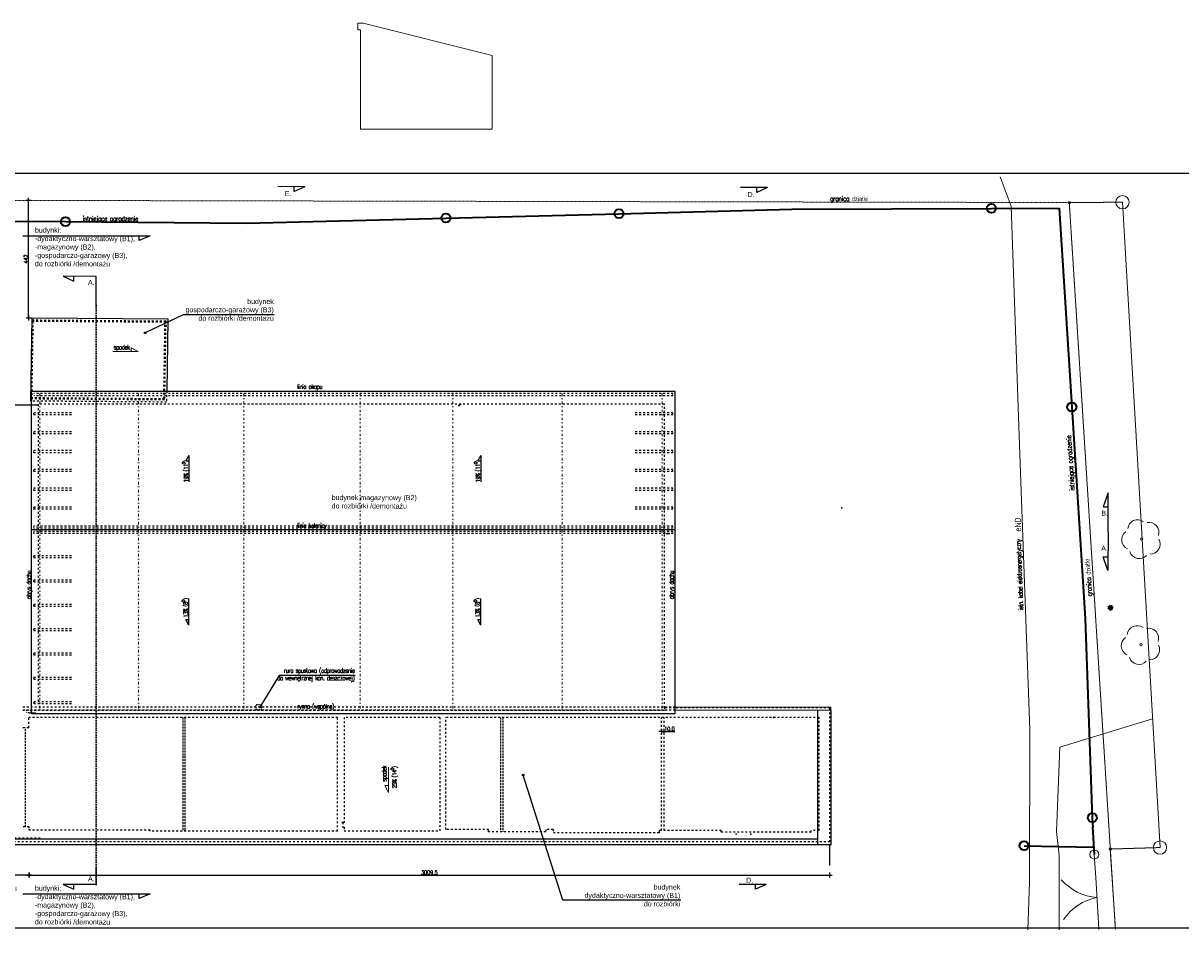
# Model space of a CAD drawing. Header units: millimetres. Extents: x 22865 to 60762, y -18816 to 15611.
# Tile 3 of 256: x 34873 to 39224, y -18811 to -15400. Entities that reach past the tile are written whole.
import ezdxf
from ezdxf.enums import TextEntityAlignment as Align

# ---------------------------------------------------------------- set-up
doc = ezdxf.new("R2010")
doc.units = ezdxf.units.MM
for name, pattern in [('1_12', [3, 1, -1, 0, -1]), ('3_SUEP_A', [0]), ('3_SUWP', [0]), ('DASHED', [15, 7, -8]), ('DASHED2', [0.375, 0.25, -0.125]), ('DOT', [6.35, 0, -6.35]), ('EGDE', [0]), ('EGKK', [2, 1.5, -0.5]), ('EGUG', [1, 0.5, -0.5]), ('STRICHPUNKT', [3, 1, -1, 0, -1])]:
    doc.linetypes.add(name, pattern=pattern)
for name, color, linetype, lineweight in [('CIENKA', 1, 'Continuous', 13), ('Dzialki', 7, 'EGDE', 18), ('Kontury', 96, 'EGKK', 18), ('Nowe_Archibet 420-K Ściany_Nr_pióra__162', 252, 'Continuous', 5), ('OTO_L_0', 7, 'Continuous', 35), ('OTO_L_1', 7, 'Continuous', 18), ('Punkty', 7, 'Continuous', 18), ('SUEP_E_T_0', 1, 'Continuous', 0), ('SUEP_L_0', 1, '3_SUEP_A', 18), ('SUWP_L_0', 5, '3_SUWP', 18)]:
    doc.layers.add(name, color=color, linetype=linetype, lineweight=lineweight)
doc.layers.add('KONCEPC HALA', color=145, linetype='Continuous', lineweight=18, plot=False)
for name, color, linetype in [('OPISY', 6, 'Continuous'), ('osie', 9, 'STRICHPUNKT'), ('RAMLA', 2, 'Continuous'), ('sciany murowane', 4, 'Continuous'), ('widokowa', 2, 'Continuous'), ('wyburzenia', 14, 'Continuous'), ('WYMIARY', 6, 'Continuous')]:
    doc.layers.add(name, color=color, linetype=linetype)
doc.layers.add('OTZ_T_0', color=7, linetype='Continuous', lineweight=18, true_color=0x008000)
doc.layers.add('Uzytki', color=7, linetype='EGUG', lineweight=18, true_color=0x008000)
doc.styles.add('1-100', font='simplex.shx', dxfattribs={"width": 0.8, "height": 15})
doc.styles.add('1-50', font='simplex.shx', dxfattribs={"width": 0.8, "height": 12})
doc.dimstyles.new('1-100', dxfattribs={"dimscale": 0.5, "dimtxt": 100, "dimasz": 1, "dimexe": 0.18, "dimexo": 0.0625, "dimgap": 5, "dimtad": 1, "dimdec": 1, "dimzin": 0, "dimdsep": 46, "dimtxsty": '1-100', "dimblk1": 'K', "dimblk2": 'K', "dimsah": 1, "dimcen": 0.09, "dimse1": 1, "dimse2": 1, "dimadec": 0, "dimazin": 0, "dimtfac": 1, "dimtdec": 1, "dimtofl": 0, "dimtmove": 0, "dimatfit": 3, "dimldrblk": 'K', "dimfxl": 0, "dimtolj": 1, "dimtzin": 0, "dimarcsym": 0})

# ---------------------------------------------------------------- blocks, each defined once
blk = doc.blocks.new('EGPG_B')
at = {"linetype": 'Continuous'}
blk.add_circle((0, 0), 0.045, dxfattribs=at)
blk = doc.blocks.new('EGPG_A')
at = {"linetype": 'Continuous'}
blk.add_circle((0, 0), 0.25, dxfattribs=at)
blk = doc.blocks.new('2_OTZL')
at = {"linetype": 'Continuous'}
blk.add_circle((0, 0), 0.045, dxfattribs=at)
for centre, start, end in [((-0.357, 0.116), 102.1445, 221.86), ((0, 0.375), 30.1401, 149.8599), ((0.357, 0.116), 318.14, 77.8555), ((-0.22, -0.303), 174.1482, 293.8542), ((0.22, -0.303), 246.1458, 5.8518)]:
    blk.add_arc(centre, 0.375, start, end, dxfattribs=at)
blk = doc.blocks.new('K')
for p, q in [((-19.1, 0), (19.1, 0)), ((0, -19.1), (0, 19.1))]:
    blk.add_line(p, q)
blk.add_circle((0, 0), 2.02)
blk = doc.blocks.new('*D3460')
at = {"layer": 'WYMIARY', "color": 0, "lineweight": -2, "ltscale": 0.2}
for p, q in [((37272.3, -18064.5), (37281.3, -18064.5)), ((37281.8, -18064.5), (37321.6, -18064.5))]:
    blk.add_line(p, q, dxfattribs=at)
at = {"layer": 'WYMIARY', "color": 0, "linetype": 'ByBlock', "lineweight": -2, "xscale": 0.5, "yscale": 0.5, "zscale": 0.5, "rotation": 180}
blk.add_blockref('K', (37271.8, -18064.5), dxfattribs=at)
at = {"layer": 'WYMIARY', "color": 0, "linetype": 'ByBlock', "lineweight": -2, "xscale": 0.5, "yscale": 0.5, "zscale": 0.5}
blk.add_blockref('K', (37281.8, -18064.5), dxfattribs=at)
at = {"layer": 'WYMIARY', "color": 0, "ltscale": 0.2, "insert": (37301.9, -18054.5), "char_height": 15, "attachment_point": 5, "style": '1-100'}
blk.add_mtext('\\A1;10.0', dxfattribs=at)
blk = doc.blocks.new('*D3528')
at = {"layer": 'WYMIARY', "color": 0, "lineweight": -2, "ltscale": 0.2}
blk.add_line((34895.3, -18605), (37903.8, -18605), dxfattribs=at)
at = {"layer": 'WYMIARY', "color": 0, "linetype": 'ByBlock', "lineweight": -2, "xscale": 0.5, "yscale": 0.5, "zscale": 0.5, "rotation": 180}
blk.add_blockref('K', (34894.8, -18605), dxfattribs=at)
at = {"layer": 'WYMIARY', "color": 0, "linetype": 'ByBlock', "lineweight": -2, "xscale": 0.5, "yscale": 0.5, "zscale": 0.5}
blk.add_blockref('K', (37904.3, -18605), dxfattribs=at)
at = {"layer": 'WYMIARY', "color": 0, "ltscale": 0.2, "insert": (36399.5, -18595), "char_height": 15, "attachment_point": 5, "style": '1-100'}
blk.add_mtext('\\A1;3009.5', dxfattribs=at)
blk = doc.blocks.new('*D3529')
at = {"layer": 'WYMIARY', "color": 0, "lineweight": -2, "ltscale": 0.2}
blk.add_line((34894.3, -18605), (34208.3, -18605), dxfattribs=at)
at = {"layer": 'WYMIARY', "color": 0, "linetype": 'ByBlock', "lineweight": -2, "xscale": 0.5, "yscale": 0.5, "zscale": 0.5, "rotation": 180}
blk.add_blockref('K', (34207.8, -18605), dxfattribs=at)
at = {"layer": 'WYMIARY', "color": 0, "linetype": 'ByBlock', "lineweight": -2, "xscale": 0.5, "yscale": 0.5, "zscale": 0.5}
blk.add_blockref('K', (34894.8, -18605), dxfattribs=at)
at = {"layer": 'WYMIARY', "color": 0, "ltscale": 0.2, "insert": (34551.3, -18595), "char_height": 15, "attachment_point": 5, "style": '1-100'}
blk.add_mtext('\\A1;687.0', dxfattribs=at)
blk = doc.blocks.new('*D3622')
at = {"layer": 'WYMIARY', "color": 0, "lineweight": -2, "ltscale": 0.2}
blk.add_line((34825.1, -16836.9), (34825.1, -16147.3), dxfattribs=at)
at = {"layer": 'WYMIARY', "color": 0, "linetype": 'ByBlock', "lineweight": -2, "xscale": 0.5, "yscale": 0.5, "zscale": 0.5}
for p, rotation in [((34825.1, -16146.8), 90), ((34825.1, -16837.4), 270)]:
    blk.add_blockref('K', p, dxfattribs=dict(at, rotation=rotation))
at = {"layer": 'WYMIARY', "color": 0, "ltscale": 0.2, "insert": (34815.1, -16492.1), "char_height": 15, "attachment_point": 5, "rotation": 90, "style": '1-100'}
blk.add_mtext('\\A1;691', dxfattribs=at)
blk = doc.blocks.new('*D3623')
at = {"layer": 'WYMIARY', "color": 0, "lineweight": -2, "ltscale": 0.2}
blk.add_line((34825.1, -16146.3), (34825.1, -16067.8), dxfattribs=at)
at = {"layer": 'WYMIARY', "color": 0, "linetype": 'ByBlock', "lineweight": -2, "xscale": 0.5, "yscale": 0.5, "zscale": 0.5}
for p, rotation in [((34825.1, -16067.3), 90), ((34825.1, -16146.8), 270)]:
    blk.add_blockref('K', p, dxfattribs=dict(at, rotation=rotation))
at = {"layer": 'WYMIARY', "color": 0, "ltscale": 0.2, "insert": (34815.1, -16107.1), "char_height": 15, "attachment_point": 5, "rotation": 90, "style": '1-100'}
blk.add_mtext('\\A1;80', dxfattribs=at)
blk = doc.blocks.new('*D3669')
at = {"layer": 'WYMIARY', "color": 0, "lineweight": -2, "ltscale": 0.2}
blk.add_line((34893.2, -16508.1), (34893.2, -16067.5), dxfattribs=at)
at = {"layer": 'WYMIARY', "color": 0, "linetype": 'ByBlock', "lineweight": -2, "xscale": 0.5, "yscale": 0.5, "zscale": 0.5}
for p, rotation in [((34893.2, -16067), 90), ((34893.2, -16508.6), 270)]:
    blk.add_blockref('K', p, dxfattribs=dict(at, rotation=rotation))
at = {"layer": 'WYMIARY', "color": 0, "ltscale": 0.2, "insert": (34883.2, -16287.8), "char_height": 15, "attachment_point": 5, "rotation": 90, "style": '1-100'}
blk.add_mtext('\\A1;442', dxfattribs=at)

msp = doc.modelspace()

# ---------------------------------------------------------------- hatches: boundary and pattern name
at = {"layer": 'OPISY', "transparency": 33554687}
h = msp.add_hatch(color=256, dxfattribs=at)
h.dxf.hatch_style = 1
h.paths.add_polyline_path([(36754.91, -18228.63, 3.0616057), (36752.82, -18231.49, 0.326626)])
at = {"layer": 'WYMIARY', "ltscale": 0.2, "transparency": 33554687}
h = msp.add_hatch(color=256, dxfattribs=at)
h.dxf.hatch_style = 1
h.paths.add_polyline_path([(35333.85, -16563.75, 8.9455481), (35334.14, -16565.05, 0.1117874)])
h = msp.add_hatch(color=256, dxfattribs=at)
h.dxf.hatch_style = 1
h.paths.add_polyline_path([(35764.94, -17972.93, 0.218535), (35764.07, -17971.03, 4.5759266)])
h = msp.add_hatch(color=256, dxfattribs=at)
h.dxf.hatch_style = 1
h.paths.add_polyline_path([(37694.03, -18009.93, 0.4142136), (37692.03, -18011.93), (37694.03, -18011.93)])
h = msp.add_hatch(color=256, dxfattribs=at)
h.dxf.hatch_style = 1
h.paths.add_polyline_path([(37692.03, -18011.93, 0.4142136), (37694.03, -18013.93), (37694.03, -18011.93)])
h = msp.add_hatch(color=256, dxfattribs=at)
h.dxf.hatch_style = 1
h.paths.add_polyline_path([(37694.03, -18013.93, 1), (37694.03, -18009.93)])

# ---------------------------------------------------------------- linework, layer by layer
at = {"layer": 'Dzialki'}
for p, q in [((38804.9, -16074.99), (39004.8, -16073.76)), ((39145.96, -18501.31), (39004.8, -16073.76)), ((38959.23, -18506.93), (39145.96, -18501.31)), ((38959.23, -18506.93), (38978.37, -18809.63))]:
    msp.add_line(p, q, dxfattribs=at)
at = {"layer": 'KONCEPC HALA', "color": 3, "lineweight": -2}
msp.add_point((37949.75, -17223.25), dxfattribs=at)
at = {"layer": 'Kontury'}
for p, q in [((39004.8, -16073.76), (38804.9, -16074.99)), ((38804.9, -16074.99), (38959.23, -18506.93)), ((38959.23, -18506.93), (39145.96, -18501.31)), ((38959.23, -18506.93), (38978.37, -18809.63))]:
    msp.add_line(p, q, dxfattribs=at)
at = {"layer": 'Nowe_Archibet 420-K Ściany_Nr_pióra__162', "color": 1, "ltscale": 0.2}
for p, q in [((35305.04, -16635.85), (35278.46, -16621.54)), ((35278.46, -16621.54), (35278.46, -16635.85)), ((35209.26, -16635.85), (35305.04, -16635.85)), ((37323.28, -17972.93), (37908.28, -17972.93)), ((37323.28, -17984.93), (37908.28, -17984.93)), ((37907.28, -17984.93), (37907.28, -17972.93)), ((37908.28, -17984.93), (37908.28, -17972.93)), ((36246.14, -18198.67), (36246.14, -18294.45)), ((36246.14, -18294.45), (36231.84, -18267.86)), ((36231.84, -18267.86), (36246.14, -18267.86))]:
    msp.add_line(p, q, dxfattribs=at)
at = {"layer": 'Nowe_Archibet 420-K Ściany_Nr_pióra__162', "ltscale": 0.2}
msp.add_lwpolyline([(36141.15, -15799.12), (36141.15, -15425.12), (36131.15, -15425.12), (36131.15, -15400.12), (36149.98, -15400.12), (36151.15, -15400.26), (36635.15, -15521.26), (36635.15, -15799.12), (36141.15, -15799.12)], dxfattribs=at)
at = {"layer": 'OPISY'}
for p, q in [((36901.49, -18698.84), (36751.91, -18228.63)), ((37344.69, -18698.84), (36901.49, -18698.84))]:
    msp.add_line(p, q, dxfattribs=at)
msp.add_circle((36751.91, -18228.63), 3, dxfattribs=at)
at = {"layer": 'osie', "linetype": '1_12', "lineweight": 15, "ltscale": 10}
for p, q in [((34935.78, -16793.93), (34935.78, -17985.93)), ((35306.28, -16793.93), (35306.28, -17985.93)), ((35702.28, -16793.93), (35702.28, -17985.93)), ((36139.28, -16793.93), (36139.28, -17985.93)), ((36487.28, -16793.93), (36487.28, -17985.93)), ((36899.28, -16793.93), (36899.28, -17985.93)), ((37274.78, -16793.93), (37274.78, -17985.93))]:
    msp.add_line(p, q, dxfattribs=at)
at = {"layer": 'OTO_L_0'}
for p, q in [((37111.98, -16116.88), (37762.34, -16100.32)), ((37762.34, -16100.32), (38512.34, -16097.06)), ((38512.34, -16097.06), (38767.4, -16095.95)), ((38767.4, -16095.95), (38814.45, -16844.47)), ((34663.93, -16143.78), (35031.62, -16146.85)), ((35711.86, -16152.52), (36461.61, -16133.43)), ((36461.61, -16133.43), (37111.98, -16116.88)), ((35031.62, -16146.85), (35711.86, -16152.52)), ((38814.45, -16844.47), (38864.44, -17639.86)), ((38864.44, -17639.86), (38891.5, -18389.38)), ((38891.5, -18389.38), (38892.85, -18426.82)), ((38892.38, -18423.24), (38898.82, -18527.46)), ((38635.2, -18494.7), (38897.12, -18499.87))]:
    msp.add_line(p, q, dxfattribs=at)
for centre in [(37111.98, -16116.88), (38512.34, -16097.06), (35031.62, -16146.85), (36461.61, -16133.43), (38814.45, -16844.47), (38891.5, -18389.38), (38635.2, -18494.7)]:
    msp.add_circle(centre, 17, dxfattribs=at)
at = {"layer": 'OTO_L_1'}
for p, q in [((38904.18, -18614.14), (38898.82, -18527.46)), ((38913.45, -18763.85), (38904.18, -18614.14)), ((38916.28, -18809.63), (38911.9, -18738.9))]:
    msp.add_line(p, q, dxfattribs=at)
msp.add_circle((38898.82, -18527.46), 17, dxfattribs=at)
for centre, start, end in [((38924.17, -18489.58), 221.52099, 265.59536), ((38948.63, -18884.99), 101.48427, 145.55864)]:
    msp.add_arc(centre, 200, start, end, dxfattribs=at)
at = {"layer": 'RAMLA', "color": 2}
for points in [[(32935.14, -18804.31), (32935.14, -15964.31), (40044.04, -15964.31), (40044.04, -18804.31)], [(40044.04, -18804.31), (32935.14, -18804.31), (32935.14, -15964.31), (40044.04, -15964.31)]]:
    msp.add_lwpolyline(points, dxfattribs=at)
at = {"layer": 'sciany murowane', "linetype": 'DASHED'}
for p, q in [((36419.28, -17985.93), (34871.78, -17985.93)), ((36054.78, -18011.93), (34893.78, -18011.93)), ((34893.78, -18050.93), (34893.78, -18011.93)), ((36054.78, -18439.93), (36054.78, -18011.93)), ((36438.28, -18011.93), (36078.78, -18011.93)), ((36078.78, -18011.93), (36078.78, -18406.93)), ((37283.28, -17985.93), (36419.28, -17985.93)), ((36438.28, -18011.93), (36438.28, -18437.93)), ((37865.28, -18011.93), (36461.78, -18011.93)), ((36461.78, -18432.93), (36461.78, -18011.93)), ((37271.78, -18436.93), (37271.78, -18011.93)), ((37281.78, -18436.93), (37281.78, -18011.93)), ((37323.28, -17975.93), (37283.28, -17975.93)), ((37904.28, -17975.93), (37323.28, -17975.93)), ((37865.28, -18436.93), (37865.28, -18011.93)), ((37904.28, -18479.93), (37904.28, -17984.93)), ((34893.78, -18050.93), (34866.78, -18050.93)), ((36078.78, -18406.93), (36070.78, -18406.93)), ((36070.78, -18406.93), (36078.78, -18406.93)), ((36074.78, -18406.93), (36074.78, -18424.93)), ((34894.78, -18422.93), (34866.78, -18422.93)), ((35349.78, -18435.93), (34894.78, -18435.93)), ((36054.78, -18439.93), (35349.78, -18439.93)), ((36078.78, -18424.93), (36070.78, -18424.93)), ((36074.78, -18424.93), (36074.78, -18424.93)), ((36078.78, -18424.93), (36078.78, -18437.93)), ((36078.78, -18437.93), (36438.28, -18437.93)), ((36622.28, -18432.93), (36461.78, -18432.93)), ((36622.28, -18441.93), (36622.28, -18432.93)), ((36837.28, -18441.93), (36622.28, -18441.93)), ((36864.28, -18432.93), (36837.28, -18432.93)), ((36837.28, -18432.93), (36837.28, -18441.93)), ((36864.28, -18432.93), (36864.28, -18445.93)), ((37262.82, -18445.93), (36864.28, -18445.93)), ((37496.78, -18436.93), (37281.78, -18436.93)), ((37496.78, -18443.93), (37496.78, -18436.93)), ((37834.28, -18443.93), (37496.78, -18443.93)), ((37834.28, -18443.93), (37834.28, -18436.93)), ((37865.28, -18436.93), (37834.28, -18436.93)), ((37904.28, -18479.93), (34207.78, -18479.93))]:
    msp.add_line(p, q, dxfattribs=at)
at = {"layer": 'sciany murowane', "linetype": 'DASHED', "ltscale": 0.5}
for p, q in [((37283.28, -17975.93), (37283.28, -17985.93)), ((34894.78, -18435.93), (34894.78, -18422.93))]:
    msp.add_line(p, q, dxfattribs=at)
at = {"layer": 'sciany murowane', "ltscale": 0.2}
for p, q in [((37904.28, -17984.93), (37904.28, -17975.93)), ((35349.78, -18439.93), (35349.78, -18435.93)), ((37262.82, -18436.93), (37262.82, -18445.93)), ((37271.78, -18436.93), (37262.82, -18436.93))]:
    msp.add_line(p, q, dxfattribs=at)
at = {"layer": 'SUEP_L_0', "linetype": '3_SUEP_A'}
for p, q in [((38545.25, -15978.48), (38586.49, -16088.49)), ((38586.49, -16088.49), (38617.03, -16952.11)), ((38617.03, -16952.11), (38656.68, -18057.94)), ((38656.68, -18057.94), (38655.71, -18631.13)), ((39117.77, -18016.6), (38769.32, -18124.05)), ((38769.32, -18124.05), (38756.57, -18441.38)), ((38756.57, -18441.38), (38766.34, -18531.29)), ((38766.34, -18531.29), (38767.42, -18810.95)), ((38655.71, -18631.13), (38649.23, -18810.71))]:
    msp.add_line(p, q, dxfattribs=at)
at = {"layer": 'SUWP_L_0', "lineweight": 60}
for p, q in [((38967.66, -17592.96), (38952.63, -17606.16)), ((38966.75, -17607.07), (38953.55, -17592.05))]:
    msp.add_line(p, q, dxfattribs=at)
at = {"layer": 'SUWP_L_0', "lineweight": 60, "const_width": 2}
for points in [[(38967.62, -17592.92), (38952.6, -17606.12)], [(38966.71, -17607.03), (38953.51, -17592.01)]]:
    msp.add_lwpolyline(points, dxfattribs=at)
at = {"layer": 'Uzytki'}
for p, q in [((34664.08, -16066.53), (38804.9, -16074.99)), ((38804.9, -16074.99), (39004.8, -16073.76))]:
    msp.add_line(p, q, dxfattribs=at)
at = {"layer": 'widokowa', "color": 2, "ltscale": 0.2}
for p, q in [((34901.51, -16821.82, 24019.97), (34906.79, -16508.6, 23982.03)), ((34906.71, -16508.6, 23983), (35416.79, -16512.44, 23996.21)), ((35416.79, -16512.44, 23995.57), (35412.22, -16783.93, 24010.18)), ((34904.28, -17998.43), (34904.28, -16783.93)), ((34904.28, -16783.93), (37323.28, -16783.93)), ((37323.28, -17998.43), (37323.28, -16783.93)), ((34904.28, -16821.84, 24018.96), (34901.51, -16821.82, 24019)), ((37323.28, -17305.93), (34904.28, -17305.93)), ((37323.28, -17998.43), (34904.28, -17998.43))]:
    msp.add_line(p, q, dxfattribs=at)
at = {"layer": 'widokowa', "color": 1, "linetype": 'DASHED'}
for p, q in [((34905.65, -16813.88, 24019), (34910.65, -16516.67, 23983)), ((34906.62, -16520.6, 23983), (35408.63, -16524.38, 23996)), ((34906.65, -16516.6, 23983), (35408.66, -16520.38, 23996)), ((35404.66, -16520.31, 23996), (35399.65, -16817.53, 24012)), ((35408.66, -16520.38, 23996), (35403.65, -16817.6, 24012)), ((35403.65, -16817.6, 24012), (34901.65, -16813.82, 24019)), ((35403.68, -16813.6, 24012), (34901.68, -16809.82, 24019)), ((37283.28, -16833.93), (34929.28, -16833.93)), ((34929.28, -16833.93), (34929.28, -17960.93)), ((37283.28, -17975.93), (37283.28, -16833.93)), ((37323.28, -17972.93), (34871.78, -17972.93)), ((37323.28, -17984.93), (34871.78, -17984.93)), ((34936.63, -18465.93), (34202.78, -18465.93))]:
    msp.add_line(p, q, dxfattribs=at)
at = {"layer": 'widokowa', "color": 250, "linetype": 'DASHED'}
for p, q in [((37315.28, -16793.93), (34912.28, -16793.93)), ((37315.28, -16801.93), (34912.28, -16801.93)), ((35054.28, -16865.93), (34912.28, -16865.93)), ((35054.28, -16865.93), (34912.28, -16865.93)), ((35054.28, -16873.93), (34912.28, -16873.93)), ((37315.28, -16865.93), (37173.28, -16865.93)), ((37315.28, -16873.93), (37173.28, -16873.93)), ((35054.28, -16936.93), (34912.28, -16936.93)), ((35054.28, -16944.93), (34912.28, -16944.93)), ((37315.28, -16936.93), (37173.28, -16936.93)), ((37315.28, -16944.93), (37173.28, -16944.93)), ((35054.28, -17007.93), (34912.28, -17007.93)), ((37315.28, -17007.93), (37173.28, -17007.93)), ((35054.28, -17015.93), (34912.28, -17015.93)), ((37315.28, -17015.93), (37173.28, -17015.93)), ((35054.28, -17078.93), (34912.28, -17078.93)), ((35054.28, -17086.93), (34912.28, -17086.93)), ((37315.28, -17078.93), (37173.28, -17078.93)), ((37315.28, -17086.93), (37173.28, -17086.93)), ((35054.28, -17149.93), (34912.28, -17149.93)), ((35054.28, -17157.93), (34912.28, -17157.93)), ((37315.28, -17149.93), (37173.28, -17149.93)), ((37315.28, -17157.93), (37173.28, -17157.93)), ((35054.28, -17220.93), (34912.28, -17220.93)), ((34912.28, -17220.93), (34912.28, -17228.93)), ((35054.28, -17228.93), (34912.28, -17228.93)), ((37315.28, -17220.93), (37173.28, -17220.93)), ((37315.28, -17228.93), (37173.28, -17228.93)), ((37315.28, -17291.93), (34912.28, -17291.93)), ((37315.28, -17299.93), (34912.28, -17299.93)), ((37315.28, -17311.93), (34912.28, -17311.93)), ((37315.28, -17319.93), (34912.28, -17319.93)), ((35054.28, -17403.5), (34912.28, -17403.5)), ((34912.28, -17403.5), (34912.28, -17411.5)), ((35054.28, -17411.5), (34912.28, -17411.5)), ((35054.28, -17495.07), (34912.28, -17495.07)), ((34912.28, -17495.07), (34912.28, -17503.07)), ((35054.28, -17503.07), (34912.28, -17503.07)), ((35054.28, -17586.64), (34912.28, -17586.64)), ((34912.28, -17586.64), (34912.28, -17594.64)), ((35054.28, -17594.64), (34912.28, -17594.64)), ((35054.28, -17678.21), (34912.28, -17678.21)), ((34912.28, -17678.21), (34912.28, -17686.21)), ((35054.28, -17686.21), (34912.28, -17686.21)), ((35054.28, -17769.78), (34912.28, -17769.78)), ((34912.28, -17769.78), (34912.28, -17777.78)), ((35054.28, -17777.78), (34912.28, -17777.78)), ((35054.28, -17861.36), (34912.28, -17861.36)), ((34912.28, -17861.36), (34912.28, -17869.36)), ((35054.28, -17869.36), (34912.28, -17869.36)), ((34912.28, -17952.93), (34912.28, -17960.93)), ((35054.28, -17952.93), (34914.34, -17952.93)), ((35054.28, -17960.93), (34914.34, -17960.93))]:
    msp.add_line(p, q, dxfattribs=at)
at = {"layer": 'widokowa', "linetype": 'DASHED'}
for p, q in [((35412.22, -16783.93, 24010.18), (35411.52, -16825.66, 24012.43)), ((35411.52, -16825.66, 24011.89), (34904.28, -16821.84, 24018.96))]:
    msp.add_line(p, q, dxfattribs=at)
at = {"layer": 'widokowa', "color": 250, "linetype": 'DASHED', "ltscale": 0.3}
for p, q in [((37315.28, -16801.93), (37315.28, -16793.93)), ((34912.28, -16873.93), (34912.28, -16865.93)), ((37315.28, -16873.93), (37315.28, -16865.93)), ((34912.28, -16944.93), (34912.28, -16936.93)), ((37315.28, -16944.93), (37315.28, -16936.93)), ((34912.28, -17015.93), (34912.28, -17007.93)), ((37315.28, -17015.93), (37315.28, -17007.93)), ((34912.28, -17086.93), (34912.28, -17078.93)), ((37315.28, -17086.93), (37315.28, -17078.93)), ((34912.28, -17157.93), (34912.28, -17149.93)), ((37315.28, -17157.93), (37315.28, -17149.93)), ((34912.28, -17228.93), (34912.28, -17220.93)), ((37315.28, -17228.93), (37315.28, -17220.93)), ((34912.28, -17299.93), (34912.28, -17291.93)), ((34912.28, -17319.93), (34912.28, -17311.93)), ((37315.28, -17299.93), (37315.28, -17291.93)), ((37315.28, -17319.93), (37315.28, -17311.93))]:
    msp.add_line(p, q, dxfattribs=at)
at = {"layer": 'widokowa', "color": 251, "ltscale": 0.2}
msp.add_line((37288.78, -17319.93), (37303.78, -17319.93), dxfattribs=at)
at = {"layer": 'widokowa', "color": 1, "linetype": 'DASHED2', "ltscale": 30}
for p, q in [((35472.78, -18011.93), (35472.78, -18439.93)), ((35480.78, -18011.93), (35480.78, -18439.93)), ((36667.28, -18011.93), (36667.28, -18441.93)), ((36675.28, -18011.93), (36675.28, -18441.93)), ((34881.78, -18422.93), (34881.78, -18050.93))]:
    msp.add_line(p, q, dxfattribs=at)
at = {"layer": 'widokowa', "ltscale": 0.2}
for p, q in [((37860.28, -18491.43), (37860.28, -17984.93)), ((37909.28, -18491.43), (37909.28, -17984.93)), ((37860.28, -18469.93), (34202.78, -18469.93)), ((37909.28, -18491.43), (34202.78, -18491.43))]:
    msp.add_line(p, q, dxfattribs=at)
at = {"layer": 'widokowa', "color": 1, "linetype": 'DASHED', "ltscale": 0.1}
msp.add_lwpolyline([(35748.28, -17962.93), (35768.28, -17962.93), (35768.28, -17982.93), (35748.28, -17982.93)], close=True, dxfattribs=at)
at = {"layer": 'widokowa', "color": 251, "ltscale": 0.2}
for centre, start, end in [((36511.2, -16836.43), 180, 0), ((36516.2, -16836.43), 0, 180)]:
    msp.add_arc(centre, 2.5, start, end, dxfattribs=at)
at = {"layer": 'widokowa', "color": 250, "linetype": 'DASHED'}
for p in [(34912.28, -17407.5), (34912.28, -17499.07), (34912.28, -17590.64), (34912.28, -17682.21), (34912.28, -17773.78), (34912.28, -17865.36), (34912.28, -17956.93)]:
    msp.add_point(p, dxfattribs=at)
at = {"layer": 'wyburzenia', "linetype": 'DOT'}
msp.add_line((34918.03, -17994.47), (34884.07, -17993.69), dxfattribs=at)
at = {"layer": 'WYMIARY', "color": 3}
for p, q in [((35931.65, -16015.38), (35830, -16015.18)), ((35891.02, -16033.11), (35891.05, -16015.3)), ((35931.65, -16015.38), (35891.02, -16033.11)), ((37670.9, -16018.91), (37569.25, -16018.7)), ((37630.26, -16036.64), (37630.3, -16018.83)), ((37670.9, -16018.91), (37630.26, -16036.64)), ((34871.78, -16200.04), (35349.42, -16200.04)), ((35349.42, -16200.04), (35308.82, -16217.85)), ((35308.82, -16217.85), (35308.82, -16200.04)), ((35146.78, -16352.75), (35022.99, -16352.49)), ((35022.99, -16352.49), (35063.55, -16370.38)), ((35063.55, -16370.38), (35063.59, -16352.58)), ((35146.78, -16465.83), (35146.78, -16352.75)), ((38950.89, -17167.13), (38932.89, -17219.25)), ((38950.59, -17313.29), (38950.89, -17167.13)), ((38932.89, -17219.25), (38950.79, -17219.29)), ((38950.59, -17313.29), (38950.29, -17459.45)), ((38950.29, -17459.45), (38932.5, -17407.26)), ((38932.5, -17407.26), (38950.4, -17407.3)), ((35146.94, -18640.75), (35146.94, -18578.05)), ((35146.78, -18640.75), (35022.99, -18640.49)), ((35022.99, -18640.49), (35063.55, -18658.38)), ((35063.55, -18658.38), (35063.59, -18640.58)), ((37665.63, -18640.39), (37563.98, -18640.19)), ((37625, -18658.12), (37625.03, -18640.31)), ((37665.63, -18640.39), (37625, -18658.12)), ((34871.78, -18675.65), (35349.42, -18675.65)), ((35349.42, -18675.65), (35308.82, -18693.46)), ((35308.82, -18693.46), (35308.82, -18675.65))]:
    msp.add_line(p, q, dxfattribs=at)
at = {"layer": 'WYMIARY', "ltscale": 0.2}
for p, q in [((35031.62, -16146.85), (34834.65, -16146.85)), ((35474, -16496.86), (35331.14, -16565.05)), ((35816.54, -16496.86), (35474, -16496.86)), ((34929.28, -16837.43), (34834.65, -16837.43)), ((35835.24, -17854.4), (35762.44, -17972.93)), ((36120.53, -17854.4), (35835.24, -17854.4)), ((37904.28, -18568.59), (37904.28, -18491.6))]:
    msp.add_line(p, q, dxfattribs=at)
at = {"layer": 'WYMIARY', "color": 3, "linetype": 'DOT'}
msp.add_line((35146.78, -18640.75), (35146.78, -16448.07), dxfattribs=at)
at = {"layer": 'WYMIARY'}
for p, q in [((35495.34, -17026.1), (35483.94, -17047.1)), ((35483.94, -17047.1), (35495.34, -17047.1)), ((35495.34, -17026.1), (35495.34, -17125.93)), ((36592.7, -17026.1), (36581.3, -17047.1)), ((36581.3, -17047.1), (36592.7, -17047.1)), ((36592.7, -17026.1), (36592.7, -17125.93)), ((35495.34, -17664.86), (35495.34, -17565.04)), ((36592.7, -17664.86), (36592.7, -17565.04)), ((35495.34, -17664.86), (35483.94, -17643.87)), ((35483.94, -17643.87), (35495.34, -17643.87)), ((36592.7, -17664.86), (36581.3, -17643.87)), ((36581.3, -17643.87), (36592.7, -17643.87))]:
    msp.add_line(p, q, dxfattribs=at)
at = {"layer": 'WYMIARY', "ltscale": 0.2}
for centre, radius in [((35331.14, -16565.05), 3), ((35762.44, -17972.93), 2.5), ((37694.03, -18011.93), 2)]:
    msp.add_circle(centre, radius, dxfattribs=at)
for p in [(37552.45, -18450.93), (37608.11, -18450.93)]:
    msp.add_point(p, dxfattribs=at)

# ---------------------------------------------------------------- block references
at = {"layer": 'OTZ_T_0', "xscale": 100, "yscale": 100, "zscale": 100, "rotation": 311.295847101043}
for p in [(39076.56, -17340.4), (39074.88, -17738.52)]:
    msp.add_blockref('2_OTZL', p, dxfattribs=at)
at = {"layer": 'Punkty', "xscale": 100, "yscale": 100, "zscale": 100, "rotation": 311.295847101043}
for name, p in [('EGPG_A', (39004.8, -16073.76)), ('EGPG_B', (38804.9, -16074.99)), ('EGPG_A', (39145.96, -18501.31)), ('EGPG_B', (38959.23, -18506.93))]:
    msp.add_blockref(name, p, dxfattribs=at)

# ---------------------------------------------------------------- texts
at = {"layer": 'CIENKA', "color": 2, "char_height": 19, "width": 655.4139, "attachment_point": 1, "rotation": 359.88303, "style": '1-50'}
for s, insert in [('{\\W1;\\fArial|b0|i0|c238|p34;E.}', (35856.24, -16031.8)), ('{\\W1;\\fArial|b0|i0|c238|p34;D.}', (37595.48, -16035.32)), ('{\\W1;\\fArial|b0|i0|c238|p34;budynki: \\P-dydaktyczno-warsztatowy (B1),\\P-magazynowy (B2),\\P-gospodarczo-garażowy (B3),\\Pdo rozbiórki /demontażu}', (34916.79, -16168.99)), ('{\\W1;\\fArial|b0|i0|c238|p34;A.}', (35116.18, -16365.91)), ('\\pxqr;{\\W1;\\fArial|b0|i0|c238|p34;budynek\\Pgospodarczo-garażowy (B3)\\Pdo rozbiórki /demontażu}', (35159.48, -16436.21)), ('{\\W1;\\fArial|b0|i0|c238|p34;budynek magazynowy (B2)\\Pdo rozbiórki /demontażu}', (36032.17, -17174.93)), ('{\\W1;\\fArial|b0|i0|c238|p34;B.}', (38925.43, -17233.93)), ('{\\W1;\\fArial|b0|i0|c238|p34;A.}', (38925.16, -17365.85)), ('{\\W1;\\fArial|b0|i0|c238|p34;A.}', (35116.18, -18609.7)), ('{\\W1;\\fArial|b0|i0|c238|p34;D.}', (37590.31, -18614.78)), ('{\\W1;\\fArial|b0|i0|c238|p34;budynek lokalnej kotłowni\\P(do zachowania)}', (34547.95, -18644.6)), ('{\\W1;\\fArial|b0|i0|c238|p34;budynki: \\P-dydaktyczno-warsztatowy (B1),\\P-magazynowy (B2),\\P-gospodarczo-garażowy (B3),\\Pdo rozbiórki /demontażu}', (34916.79, -18644.6)), ('\\pxqr;{\\W1;\\fArial|b0|i0|c238|p34;budynek\\Pdydaktyczno-warsztatowy (B1)\\Pdo rozbiórki }', (36687.26, -18639.1))]:
    msp.add_mtext(s, dxfattribs=dict(at, insert=insert))
at = {"layer": 'Kontury', "char_height": 18, "width": 302.1591, "attachment_point": 4, "style": '1-100'}
for insert, rotation in [((37905.67, -16063.34), 359.88303), ((38884.58, -17556.9), 93.63121)]:
    msp.add_mtext('{\\T0.9;\\W0.9;\\Fsimplex8|c238;granica działki}', dxfattribs=dict(at, insert=insert, rotation=rotation))
at = {"layer": 'OPISY', "char_height": 17, "attachment_point": 4, "style": '1-100'}
for s, insert, width in [('{\\T0.8;\\Fsimplex8|c238;spadek}', (35212.6, -16621.87), 302.1591), ('{\\T0.8;\\Fsimplex8|c238;linia okapu}', (35902.33, -16770.28), 302.1591), ('{\\T0.8;\\Fsimplex8|c238;linia kalenicy}', (35902.33, -17292.57), 302.1591), ('\\pxqr;{\\T0.8;\\Fsimplex8|c238;rura spustowa (odprowadzenie\\Pdo wewnętrznej kan. deszczowej)}', (35794.84, -17852.4), 323.3113), ('{\\T0.8;\\Fsimplex8|c238;rynna (wspólna)}', (35902.33, -17973.08), 302.1591)]:
    msp.add_mtext(s, dxfattribs=dict(at, insert=insert, width=width))
at = {"layer": 'OPISY', "char_height": 17, "width": 302.1591, "attachment_point": 4, "rotation": 90, "style": '1-100'}
for s, insert in [('{\\T0.8;\\Fsimplex8|c238;obrys dachu}', (34896.13, -17567.29)), ('{\\T0.8;\\Fsimplex8|c238;obrys dachu}', (37312.19, -17567.29)), ('{\\T0.8;\\Fsimplex8|c238;spadek}', (36232.16, -18253.86))]:
    msp.add_mtext(s, dxfattribs=dict(at, insert=insert))
at = {"layer": 'OTO_L_0', "char_height": 18, "width": 302.1591, "attachment_point": 4, "style": '1-100'}
for insert, rotation in [((35096.6, -16138.4), 359.88303), ((38818.48, -17158.31), 93.63121)]:
    msp.add_mtext('{\\T0.9;\\W0.9;\\Fsimplex8|c238;istniejące ogrodzenie}', dxfattribs=dict(at, insert=insert, rotation=rotation))
at = {"layer": 'SUEP_E_T_0', "lineweight": 9, "width": 0.7}
msp.add_text('eND', height=22.5, rotation=91.96468, dxfattribs=at).set_placement((38612.03, -17286.14), align=Align.MIDDLE)
at = {"layer": 'SUEP_L_0', "linetype": '3_SUEP_A', "insert": (38627.6, -17643.23), "char_height": 17, "width": 302.1591, "attachment_point": 4, "rotation": 92.24562, "style": '1-100'}
msp.add_mtext('\\pxqr;{\\T0.8;\\Fsimplex8|c238;istn. kabel elektroenergetyczny}', dxfattribs=at)
at = {"layer": 'WYMIARY', "char_height": 15.5, "width": 706.4568, "attachment_point": 1, "style": '1-50'}
for s, insert, rotation in [('\\A1;{\\T0.75;\\W0.9;\\FSIMPLEX8.SHX|c226;19% (11{\\H0.7x;\\SO^ ;})}', (35471.67, -17127.58), 90.74544), ('\\A1;{\\T0.75;\\W0.9;\\FSIMPLEX8.SHX|c226;19% (11{\\H0.7x;\\SO^ ;})}', (36569.03, -17127.58), 90.74544), ('\\A1;{\\T0.75;\\W0.9;\\FSIMPLEX8.SHX|c226;13% (8{\\H0.7x;\\SO^ ;})}', (35470.92, -17636.43), 91.27632), ('\\A1;{\\T0.75;\\W0.9;\\FSIMPLEX8.SHX|c226;13% (8{\\H0.7x;\\SO^ ;})}', (36568.28, -17636.43), 91.27632), ('\\A1;{\\T0.75;\\W0.9;\\FSIMPLEX8.SHX|c226;25% (14{\\H0.7x;\\SO^ ;})}', (36255.27, -18278.6), 90)]:
    msp.add_mtext(s, dxfattribs=dict(at, insert=insert, rotation=rotation))

# ---------------------------------------------------------------- dimensions: what is measured, and where the dimension line sits
at = {"layer": 'WYMIARY', "ltscale": 0.2}
for base, p1, p2, picture, middle in [((34825.09, -16067.28), (35031.62, -16146.85), (35031.78, -16067.28), '*D3623', (34815.09, -16107.06)), ((34893.15, -16067.03), (34906.71, -16508.6, 23983), (34907.62, -16067.03), '*D3669', (34883.15, -16287.81)), ((34825.09, -16146.85), (34904.11, -16837.43), (34904.11, -16146.85), '*D3622', (34815.09, -16492.14))]:
    dim = msp.add_linear_dim(base=base, p1=p1, p2=p2, angle=90, dimstyle='1-100', override={"dimdec": 0, "dimtxsty": '1-100', "dimldrblk": 'K'}, dxfattribs=at)
    dim.commit()
    dim.dimension.update_dxf_attribs({"geometry": picture, "text_midpoint": middle})
for base, p1, p2, picture, middle in [((37281.78, -18064.45), (37271.78, -18096.3), (37281.78, -18096.3), '*D3460', (37301.92, -18054.45)), ((34207.78, -18605), (34894.78, -18614.55), (34207.78, -18479.93), '*D3529', (34551.28, -18595)), ((37904.28, -18605), (34894.78, -18587.7), (37904.28, -18587.7), '*D3528', (36399.53, -18595))]:
    dim = msp.add_linear_dim(base=base, p1=p1, p2=p2, dimstyle='1-100', dxfattribs=at)
    dim.commit()
    dim.dimension.update_dxf_attribs({"geometry": picture, "text_midpoint": middle})

doc.saveas('drawing.dxf')
